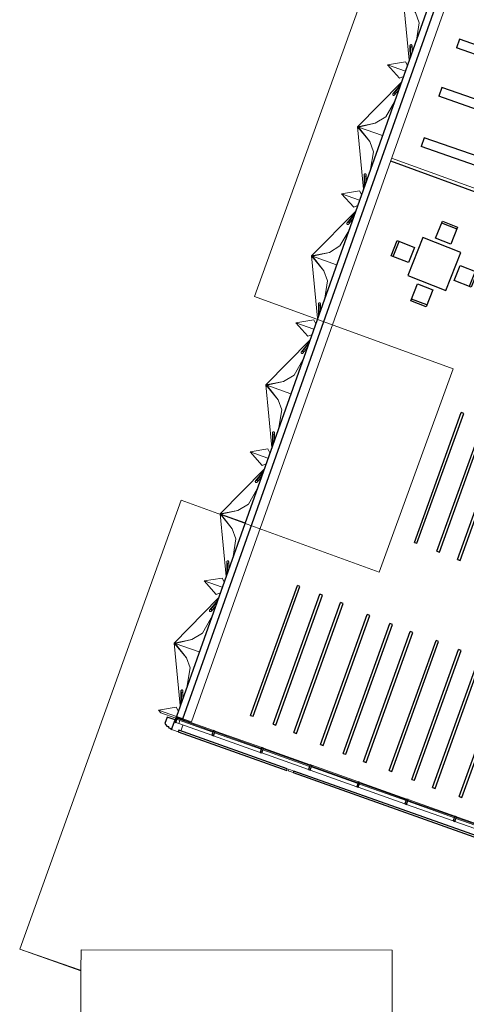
# Model space of a CAD drawing. Header units: inches. Extents: x 424 to 2043, y -237 to 445.
# Tile 30 of 256: x 587 to 600, y -130 to -101. Entities that reach past the tile are written whole.
import ezdxf

# ---------------------------------------------------------------- set-up
doc = ezdxf.new("R2010")
doc.units = ezdxf.units.IN
doc.header["$MEASUREMENT"] = 0
doc.layers.add('1', color=8, linetype='Continuous')
for name, color, linetype, lineweight in [('A-GENM', 13, 'Continuous', 9), ('A-GLAZ-CURT', 52, 'Continuous', 9), ('A-GLAZ-CWMG', 51, 'Continuous', 9), ('A-WALL', 113, 'Continuous', 9)]:
    doc.layers.add(name, color=color, linetype=linetype, lineweight=lineweight)

# ---------------------------------------------------------------- blocks, each defined once
blk = doc.blocks.new('Generic Models 1 - Generic Models 1-135348-همکف')
at = {"layer": 'A-GENM'}
for p, q in [((-136.734, 64.375), (-157.644, 6.137)), ((-157.644, 6.137), (-151.773, 4)), ((-151.773, 4), (-153.962, -2.014)), ((-159.807, 0.113), (-164.572, -13.16)), ((-153.962, -2.014), (-159.807, 0.113)), ((-164.572, -13.16), (-162.799, -13.77)), ((-162.76, -13.801), (-164.572, -13.16)), ((-162.76, -13.778), (-162.76, -13.185)), ((-162.76, -13.185), (-153.56, -13.185)), ((-153.56, -13.185), (-153.56, -15.085)), ((-162.799, -13.77), (-162.76, -13.778)), ((-162.76, -13.784), (-162.799, -13.77)), ((-162.76, -13.784), (-162.76, -13.778)), ((-162.76, -13.801), (-162.76, -13.784))]:
    blk.add_line(p, q, dxfattribs=at)
blk = doc.blocks.new('Generic Models 6 - Generic Models 6-166558-همکف')
at = {"layer": 'A-GENM'}
for p, q in [((-153.56, -13.185), (-153.56, -15.085)), ((-162.76, -13.801), (-162.76, -15.085))]:
    blk.add_line(p, q, dxfattribs=at)
blk = doc.blocks.new('Generic Models 2 - Generic Models 2-140614-همکف')
at = {"layer": 'A-GENM', "lineweight": 25}
for p, q in [((-160.223, -6.302), (-160.291, -6.492)), ((-159.986, -6.386), (-160.223, -6.302)), ((-160.086, -6.669), (-159.986, -6.386)), ((-160.291, -6.492), (-160.227, -6.564)), ((-160.227, -6.564), (-160.174, -6.583)), ((-160.174, -6.583), (-160.185, -6.613)), ((-160.185, -6.613), (-160.115, -6.637)), ((-160.115, -6.637), (-160.122, -6.656)), ((-160.122, -6.656), (-160.086, -6.669))]:
    blk.add_line(p, q, dxfattribs=at)
at = {"layer": 'A-GENM'}
for p, q in [((-160.086, -6.669), (-159.831, -6.759)), ((-159.814, -6.713), (-159.752, -6.535))]:
    blk.add_line(p, q, dxfattribs=at)
blk = doc.blocks.new('Generic Models 4 - Generic Models 4-152240-همکف')
at = {"layer": 'A-GENM', "lineweight": 25}
for p, q in [((-159.877, -6.691), (-159.893, -6.737)), ((-156.668, -7.826), (-159.877, -6.691)), ((-159.893, -6.737), (-156.685, -7.873)), ((-156.685, -7.873), (-156.668, -7.826)), ((-156.478, -7.894), (-156.494, -7.94)), ((-156.494, -7.94), (-148.221, -10.869)), ((-148.204, -10.823), (-156.478, -7.894)), ((-148.221, -10.869), (-148.204, -10.823)), ((-135.404, -15.355), (-135.42, -15.401)), ((-135.42, -15.401), (-132.467, -16.446)), ((-132.451, -16.4), (-135.404, -15.355)), ((-132.467, -16.446), (-132.451, -16.4)), ((-132.035, -16.547), (-132.052, -16.593)), ((-130.958, -16.928), (-132.035, -16.547)), ((-132.052, -16.593), (-130.975, -16.974)), ((-130.975, -16.974), (-130.958, -16.928))]:
    blk.add_line(p, q, dxfattribs=at)
at = {"layer": 'A-GENM'}
for p, q in [((-156.643, -7.887), (-156.627, -7.841)), ((-156.627, -7.841), (-156.478, -7.894)), ((-156.494, -7.94), (-156.643, -7.887)), ((-135.84, -15.252), (-135.823, -15.206)), ((-135.42, -15.401), (-135.84, -15.252)), ((-135.823, -15.206), (-135.404, -15.355)), ((-132.052, -16.593), (-132.467, -16.446)), ((-132.451, -16.4), (-132.035, -16.547))]:
    blk.add_line(p, q, dxfattribs=at)
blk = doc.blocks.new('System Panel - Glazed-153683-همکف')
at = {"layer": 'A-GLAZ-CURT', "lineweight": 18}
for p, q in [((0.732, 0.049), (-0.393, 0.049)), ((-0.393, 0.049), (-0.393, 0.024)), ((-0.393, 0.024), (0.732, 0.024)), ((0.732, 0.024), (0.732, 0.049))]:
    blk.add_line(p, q, dxfattribs=at)
blk = doc.blocks.new('System Panel - Glazed-153684-همکف')
at = {"layer": 'A-GLAZ-CURT', "lineweight": 18}
for p, q in [((0.732, 0.05), (-0.732, 0.05)), ((-0.732, 0.05), (-0.732, 0.024)), ((-0.732, 0.024), (0.732, 0.024)), ((0.732, 0.024), (0.732, 0.05))]:
    blk.add_line(p, q, dxfattribs=at)
blk = doc.blocks.new('Rectangular Mullion - 50 x 150mm-153589-همکف')
at = {"layer": 'A-GLAZ-CWMG', "lineweight": 25}
for p, q in [((-159.957, -6.304), (-160.007, -6.445)), ((-159.959, -6.462), (-159.909, -6.321)), ((-159.909, -6.321), (-159.957, -6.304)), ((-160.007, -6.445), (-159.959, -6.462))]:
    blk.add_line(p, q, dxfattribs=at)
at = {"layer": 'A-GLAZ-CWMG'}
for p, q in [((-159.829, -6.349), (-159.909, -6.321)), ((-159.879, -6.49), (-159.959, -6.462))]:
    blk.add_line(p, q, dxfattribs=at)
blk = doc.blocks.new('Rectangular Mullion - 50 x 150mm-153600-همکف')
at = {"layer": 'A-GLAZ-CWMG'}
for p, q in [((-159.846, -6.397), (-159.879, -6.49)), ((-159.829, -6.349), (-159.837, -6.373)), ((-159.829, -6.349), (-158.848, -6.696)), ((-158.899, -6.837), (-159.879, -6.49))]:
    blk.add_line(p, q, dxfattribs=at)
blk = doc.blocks.new('Rectangular Mullion - 50 x 150mm-153601-همکف')
at = {"layer": 'A-GLAZ-CWMG'}
for p, q in [((-157.471, -7.343), (-158.851, -6.854)), ((-158.801, -6.713), (-157.421, -7.201))]:
    blk.add_line(p, q, dxfattribs=at)
blk = doc.blocks.new('Rectangular Mullion - 50 x 150mm-137391-همکف')
at = {"layer": 'A-GLAZ-CWMG', "lineweight": 25}
for p, q in [((-0.025, 0.075), (0.025, 0.075)), ((-0.025, -0.075), (-0.025, 0.075)), ((0.025, 0.075), (0.025, -0.075)), ((0.025, -0.075), (-0.025, -0.075))]:
    blk.add_line(p, q, dxfattribs=at)
blk = doc.blocks.new('Family2 - Family2-V7-همکف')
at = {"layer": 'A-GLAZ-CURT'}
for p, q in [((-138.201, 55.513), (-138.2, 55.152)), ((-138.182, 55.203), (-138.183, 55.48)), ((-138.141, 55.321), (-138.141, 55.513)), ((-138.867, 54.955), (-138.338, 55.042)), ((-138.279, 54.931), (-138.338, 55.042)), ((-138.867, 54.955), (-138.337, 54.767)), ((-138.867, 54.955), (-138.337, 54.767)), ((-138.867, 54.955), (-138.51, 54.557)), ((-138.394, 54.605), (-138.51, 54.557)), ((-138.474, 54.381), (-138.701, 54.101)), ((-138.666, 54.116), (-138.492, 54.33)), ((-138.655, 54.063), (-138.533, 54.213))]:
    blk.add_line(p, q, dxfattribs=at)
at = {"layer": 'A-GLAZ-CURT', "lineweight": 18, "flags": 128}
for points in [[(-138.16, 55.546), (-138.166, 55.549), (-138.173, 55.549), (-138.179, 55.548), (-138.186, 55.545), (-138.191, 55.54), (-138.196, 55.534), (-138.199, 55.527), (-138.201, 55.52), (-138.201, 55.512), (-138.2, 55.504), (-138.198, 55.496), (-138.194, 55.489), (-138.189, 55.484), (-138.183, 55.48)], [(-138.183, 55.48), (-138.177, 55.478), (-138.17, 55.477), (-138.163, 55.478), (-138.157, 55.481), (-138.152, 55.486), (-138.147, 55.492), (-138.144, 55.499), (-138.142, 55.507), (-138.141, 55.515), (-138.142, 55.523), (-138.145, 55.53), (-138.149, 55.537), (-138.154, 55.542), (-138.16, 55.546)], [(-138.666, 54.116), (-138.673, 54.116), (-138.68, 54.115), (-138.688, 54.112), (-138.694, 54.108), (-138.7, 54.102), (-138.705, 54.096), (-138.708, 54.089), (-138.71, 54.081), (-138.71, 54.074), (-138.709, 54.067), (-138.706, 54.06), (-138.702, 54.055), (-138.696, 54.051), (-138.69, 54.049)], [(-138.69, 54.049), (-138.683, 54.049), (-138.675, 54.05), (-138.668, 54.052), (-138.661, 54.057), (-138.656, 54.062), (-138.651, 54.069), (-138.648, 54.076), (-138.646, 54.084), (-138.645, 54.091), (-138.647, 54.098), (-138.65, 54.104), (-138.654, 54.11), (-138.66, 54.113), (-138.666, 54.116)]]:
    blk.add_lwpolyline(points, dxfattribs=at)
blk = doc.blocks.new('Family2 - Family2-V8-همکف')
at = {"layer": 'A-GLAZ-CURT'}
for p, q in [((-138.451, 54.444), (-139.752, 53.12)), ((-138.451, 54.444), (-139.752, 53.12)), ((-138.474, 54.381), (-138.701, 54.101)), ((-138.666, 54.116), (-138.492, 54.33)), ((-138.655, 54.063), (-138.533, 54.213)), ((-138.915, 53.413), (-138.657, 53.863)), ((-138.915, 53.413), (-139.228, 53.224)), ((-139.228, 53.224), (-139.752, 53.12)), ((-139.752, 53.12), (-139.228, 53.224)), ((-139.389, 52.681), (-139.752, 53.12)), ((-139.752, 53.12), (-139.724, 53.111)), ((-139.752, 53.12), (-139.724, 53.111)), ((-139.752, 53.12), (-139.389, 52.681)), ((-139.574, 51.274), (-139.752, 53.12)), ((-139.574, 51.274), (-139.752, 53.12)), ((-139.228, 53.224), (-139.724, 53.111)), ((-139.389, 52.681), (-139.724, 53.111)), ((-139.724, 53.111), (-139.012, 52.859)), ((-139.724, 53.111), (-139.012, 52.859)), ((-139.28, 52.383), (-139.389, 52.681)), ((-139.28, 52.383), (-139.364, 51.866)), ((-139.552, 51.698), (-139.551, 51.337)), ((-139.533, 51.388), (-139.534, 51.664)), ((-139.492, 51.505), (-139.492, 51.698))]:
    blk.add_line(p, q, dxfattribs=at)
at = {"layer": 'A-GLAZ-CURT', "lineweight": 18, "flags": 128}
for points in [[(-138.666, 54.116), (-138.673, 54.116), (-138.68, 54.115), (-138.688, 54.112), (-138.694, 54.108), (-138.7, 54.102), (-138.705, 54.096), (-138.708, 54.089), (-138.71, 54.081), (-138.71, 54.074), (-138.709, 54.067), (-138.706, 54.06), (-138.702, 54.055), (-138.696, 54.051), (-138.69, 54.049)], [(-138.69, 54.049), (-138.683, 54.049), (-138.675, 54.05), (-138.668, 54.052), (-138.661, 54.057), (-138.656, 54.062), (-138.651, 54.069), (-138.648, 54.076), (-138.646, 54.084), (-138.645, 54.091), (-138.647, 54.098), (-138.65, 54.104), (-138.654, 54.11), (-138.66, 54.113), (-138.666, 54.116)], [(-139.51, 51.731), (-139.517, 51.733), (-139.523, 51.734), (-139.53, 51.733), (-139.536, 51.73), (-139.542, 51.725), (-139.546, 51.719), (-139.55, 51.712), (-139.552, 51.704), (-139.552, 51.696), (-139.551, 51.688), (-139.549, 51.681), (-139.545, 51.674), (-139.54, 51.668), (-139.534, 51.664)], [(-139.534, 51.664), (-139.527, 51.662), (-139.521, 51.662), (-139.514, 51.663), (-139.508, 51.666), (-139.502, 51.67), (-139.498, 51.676), (-139.495, 51.684), (-139.493, 51.691), (-139.492, 51.699), (-139.493, 51.707), (-139.496, 51.715), (-139.5, 51.721), (-139.505, 51.727), (-139.51, 51.731)]]:
    blk.add_lwpolyline(points, dxfattribs=at)
blk = doc.blocks.new('Family2 - Family2-V9-همکف')
at = {"layer": 'A-GLAZ-CURT'}
for p, q in [((-158.712, -2.787), (-160.013, -4.111)), ((-158.712, -2.787), (-160.013, -4.111)), ((-158.735, -2.85), (-158.962, -3.13)), ((-158.927, -3.116), (-158.753, -2.901)), ((-158.916, -3.168), (-158.794, -3.019)), ((-159.176, -3.818), (-158.918, -3.368)), ((-159.489, -4.008), (-160.013, -4.111)), ((-160.013, -4.111), (-159.489, -4.008)), ((-159.489, -4.008), (-159.985, -4.121)), ((-159.176, -3.818), (-159.489, -4.008)), ((-159.65, -4.55), (-160.013, -4.111)), ((-160.013, -4.111), (-159.985, -4.121)), ((-160.013, -4.111), (-159.985, -4.121)), ((-160.013, -4.111), (-159.65, -4.55)), ((-159.835, -5.958), (-160.013, -4.111)), ((-159.835, -5.958), (-160.013, -4.111)), ((-159.65, -4.55), (-159.985, -4.121)), ((-159.985, -4.121), (-159.273, -4.372)), ((-159.985, -4.121), (-159.273, -4.372)), ((-159.541, -4.848), (-159.65, -4.55)), ((-159.541, -4.848), (-159.625, -5.366)), ((-159.813, -5.534), (-159.812, -5.894)), ((-159.794, -5.843), (-159.795, -5.567)), ((-159.753, -5.726), (-159.753, -5.534)), ((-159.811, -6.329), (-159.811, -6.336)), ((-159.757, -6.361), (-159.753, -6.349))]:
    blk.add_line(p, q, dxfattribs=at)
at = {"layer": 'A-GLAZ-CURT', "lineweight": 18, "flags": 128}
for points in [[(-158.927, -3.116), (-158.934, -3.115), (-158.941, -3.116), (-158.949, -3.119), (-158.955, -3.123), (-158.961, -3.129), (-158.966, -3.135), (-158.969, -3.143), (-158.971, -3.15), (-158.971, -3.158), (-158.97, -3.165), (-158.967, -3.171), (-158.963, -3.176), (-158.957, -3.18), (-158.951, -3.182)], [(-158.951, -3.182), (-158.944, -3.183), (-158.936, -3.182), (-158.929, -3.179), (-158.922, -3.175), (-158.917, -3.169), (-158.912, -3.163), (-158.908, -3.155), (-158.907, -3.148), (-158.906, -3.14), (-158.908, -3.133), (-158.911, -3.127), (-158.915, -3.122), (-158.921, -3.118), (-158.927, -3.116)], [(-159.771, -5.5), (-159.778, -5.498), (-159.784, -5.498), (-159.791, -5.499), (-159.797, -5.502), (-159.803, -5.506), (-159.807, -5.512), (-159.811, -5.519), (-159.813, -5.527), (-159.813, -5.535), (-159.812, -5.543), (-159.809, -5.551), (-159.806, -5.557), (-159.801, -5.563), (-159.795, -5.567)], [(-159.795, -5.567), (-159.788, -5.569), (-159.782, -5.57), (-159.775, -5.568), (-159.769, -5.565), (-159.763, -5.561), (-159.759, -5.555), (-159.755, -5.548), (-159.754, -5.54), (-159.753, -5.532), (-159.754, -5.524), (-159.757, -5.516), (-159.761, -5.51), (-159.765, -5.504), (-159.771, -5.5)]]:
    blk.add_lwpolyline(points, dxfattribs=at)
at = {"layer": 'A-GLAZ-CURT'}
blk.add_open_spline([(-159.754, -6.353), (-159.755, -6.354), (-159.755, -6.357), (-159.757, -6.363), (-159.76, -6.368), (-159.761, -6.371), (-159.762, -6.373)], degree=3, knots=[0.5203074, 0.5203074, 0.5203074, 0.5203074, 0.5416667, 0.5833333, 0.625, 0.6545959, 0.6545959, 0.6545959, 0.6545959], dxfattribs=at)
blk.add_open_spline([(-159.753, -6.349), (-159.754, -6.35), (-159.754, -6.351), (-159.754, -6.352)], degree=3, dxfattribs=at)
blk = doc.blocks.new('jjk')
at = {"lineweight": 25}
for p, q in [((1576.969, 734.084), (1576.853, 733.754)), ((1593.281, 727.996), (1593.396, 728.327))]:
    blk.add_line(p, q, dxfattribs=at)
at = {"layer": 'A-WALL', "lineweight": 25}
for p, q in [((1593.396, 728.327), (1576.969, 734.084)), ((1593.281, 727.996), (1576.853, 733.754))]:
    blk.add_line(p, q, dxfattribs=at)
blk = doc.blocks.new('A$C16BE237C')
at = {"layer": '1'}
for p, q in [((0.85, 1.65), (0.85, 2.1)), ((0.85, 2.1), (1.25, 2.1)), ((0.85, 2.05), (1.25, 2.05)), ((1.25, 2.1), (1.25, 1.65)), ((0.55, 1.55), (0.55, 0.55)), ((1.55, 1.55), (0.55, 1.55)), ((1.25, 1.65), (0.85, 1.65)), ((1.55, 0.55), (1.55, 1.55)), ((0, 1.25), (0.45, 1.25)), ((0, 0.85), (0, 1.25)), ((0.05, 0.85), (0.05, 1.25)), ((0.45, 1.25), (0.45, 0.85)), ((1.65, 1.25), (2.1, 1.25)), ((1.65, 0.85), (1.65, 1.25)), ((2.05, 1.25), (2.05, 0.85)), ((2.1, 1.25), (2.1, 0.85)), ((0.45, 0.85), (0, 0.85)), ((2.1, 0.85), (1.65, 0.85)), ((0.55, 0.55), (1.55, 0.55)), ((0.85, 0.45), (1.25, 0.45)), ((0.85, 0), (0.85, 0.45)), ((1.25, 0.45), (1.25, 0)), ((1.25, 0.05), (0.85, 0.05)), ((1.25, 0), (0.85, 0))]:
    blk.add_line(p, q, dxfattribs=at)

msp = doc.modelspace()

# ---------------------------------------------------------------- linework, layer by layer
at = {"layer": 'A-GLAZ-CURT'}
for p, q in [((591.832, -120.597), (591.833, -120.957)), ((591.851, -120.906), (591.85, -120.63)), ((591.892, -120.789), (591.892, -120.596)), ((591.166, -121.154), (591.695, -121.068)), ((591.166, -121.154), (591.696, -121.343)), ((591.166, -121.154), (591.237, -121.234)), ((591.166, -121.154), (591.696, -121.343)), ((591.679, -121.391), (591.237, -121.234)), ((591.754, -121.18), (591.695, -121.068)), ((591.833, -121.392), (591.818, -121.41)), ((591.835, -121.419), (591.852, -121.398)), ((591.877, -121.434), (591.893, -121.413))]:
    msp.add_line(p, q, dxfattribs=at)
at = {"layer": 'A-GLAZ-CURT', "lineweight": 18, "flags": 128}
for points in [[(591.874, -120.563), (591.867, -120.561), (591.861, -120.56), (591.854, -120.562), (591.848, -120.565), (591.842, -120.569), (591.838, -120.575), (591.834, -120.582), (591.833, -120.59), (591.832, -120.598), (591.833, -120.606), (591.836, -120.614), (591.839, -120.62), (591.844, -120.626), (591.85, -120.63)], [(591.85, -120.63), (591.857, -120.632), (591.863, -120.633), (591.87, -120.631), (591.876, -120.628), (591.882, -120.624), (591.886, -120.618), (591.89, -120.611), (591.892, -120.603), (591.892, -120.595), (591.891, -120.587), (591.888, -120.579), (591.885, -120.573), (591.88, -120.567), (591.874, -120.563)]]:
    msp.add_lwpolyline(points, dxfattribs=at)
at = {"layer": 'A-WALL', "lineweight": 25}
for p, q in [((615.799, -53.429), (591.696, -121.343)), ((591.889, -121.411), (615.949, -53.619)), ((598.027, -104.926), (616.892, -111.81)), ((591.696, -121.343), (591.889, -121.411))]:
    msp.add_line(p, q, dxfattribs=at)
at = {"layer": 'A-WALL'}
for p, q in [((592.144, -121.502), (605.878, -82.807)), ((598.057, -104.842), (616.829, -111.691)), ((591.889, -121.411), (592.144, -121.502))]:
    msp.add_line(p, q, dxfattribs=at)

# ---------------------------------------------------------------- block references
at = {"lineweight": 25, "xscale": 0.7880497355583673, "yscale": 0.7880497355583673, "zscale": 0.7880497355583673}
for p in [(-642.665, -679.821), (-643.19, -681.246), (-643.711, -682.733)]:
    msp.add_blockref('jjk', p, dxfattribs=at)
at = {"xscale": 1.208304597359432, "yscale": 1.208304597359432, "zscale": 1.208304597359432, "rotation": 338.499954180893}
msp.add_blockref('A$C16BE237C', (597.672, -108.686), dxfattribs=at)
at = {"lineweight": 25, "xscale": 0.2344343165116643, "yscale": 0.2344343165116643, "zscale": 0.2344343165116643, "rotation": 269.544732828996}
for p in [(431.036, 258.665), (431.705, 258.405), (432.309, 258.16), (426.198, 253.551), (426.867, 253.291), (427.471, 253.046), (428.262, 252.689), (428.931, 252.429), (429.535, 252.185), (430.296, 251.92), (430.964, 251.66), (431.569, 251.415), (432.363, 251.15)]:
    msp.add_blockref('jjk', p, dxfattribs=at)
at = {"layer": 'A-GENM', "rotation": 359.9545470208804}
for name in ['Generic Models 1 - Generic Models 1-135348-همکف', 'Generic Models 2 - Generic Models 2-140614-همکف', 'Generic Models 4 - Generic Models 4-152240-همکف', 'Generic Models 6 - Generic Models 6-166558-همکف']:
    msp.add_blockref(name, (751.649, -115.19), dxfattribs=at)
at = {"layer": 'A-GLAZ-CURT'}
for name, p, rotation in [('Family2 - Family2-V8-همکف', (738.112, -153.333), 359.9545470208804), ('Family2 - Family2-V7-همکف', (736.758, -157.147), 359.9545470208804), ('Family2 - Family2-V8-همکف', (736.758, -157.147), 359.9545470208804), ('Family2 - Family2-V7-همکف', (735.404, -160.962), 359.9545470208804), ('Family2 - Family2-V8-همکف', (735.404, -160.962), 359.9545470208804), ('Family2 - Family2-V7-همکف', (734.051, -164.776), 359.9545470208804), ('Family2 - Family2-V8-همکف', (734.051, -164.776), 359.9545470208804), ('Family2 - Family2-V7-همکف', (732.697, -168.591), 359.9545470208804), ('Family2 - Family2-V8-همکف', (732.697, -168.591), 359.9545470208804), ('Family2 - Family2-V7-همکف', (731.343, -172.405), 359.9545470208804), ('Family2 - Family2-V9-همکف', (751.649, -115.19), 359.9545470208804), ('System Panel - Glazed-153683-همکف', (592.081, -121.586), 340.4596223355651), ('System Panel - Glazed-153684-همکف', (593.508, -122.092), 340.4596223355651), ('System Panel - Glazed-153684-همکف', (594.934, -122.598), 340.4596223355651), ('System Panel - Glazed-153684-همکف', (596.361, -123.105), 340.4596223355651), ('System Panel - Glazed-153684-همکف', (597.788, -123.611), 340.4596223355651), ('System Panel - Glazed-153684-همکف', (599.215, -124.117), 340.4596223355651), ('System Panel - Glazed-153684-همکف', (600.641, -124.624), 340.4596223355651)]:
    msp.add_blockref(name, p, dxfattribs=dict(at, rotation=rotation))
at = {"layer": 'A-GLAZ-CWMG', "rotation": 359.9545470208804}
for name, p in [('Rectangular Mullion - 50 x 150mm-153589-همکف', (751.649, -115.19)), ('Rectangular Mullion - 50 x 150mm-153600-همکف', (751.649, -115.19)), ('Rectangular Mullion - 50 x 150mm-153601-همکف', (751.649, -115.19)), ('Rectangular Mullion - 50 x 150mm-153601-همکف', (753.076, -115.696)), ('Rectangular Mullion - 50 x 150mm-153601-همکف', (754.503, -116.202)), ('Rectangular Mullion - 50 x 150mm-153601-همکف', (755.93, -116.709)), ('Rectangular Mullion - 50 x 150mm-153601-همکف', (757.357, -117.215)), ('Rectangular Mullion - 50 x 150mm-153601-همکف', (758.783, -117.722))]:
    msp.add_blockref(name, p, dxfattribs=at)
at = {"layer": 'A-GLAZ-CWMG', "extrusion": (0, 0, -1), "rotation": 199.5403776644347}
for p in [(-592.794, -121.839), (-594.221, -122.345), (-595.648, -122.852), (-597.075, -123.358), (-598.501, -123.864), (-599.928, -124.371)]:
    msp.add_blockref('Rectangular Mullion - 50 x 150mm-137391-همکف', p, dxfattribs=at)

doc.saveas('drawing.dxf')
